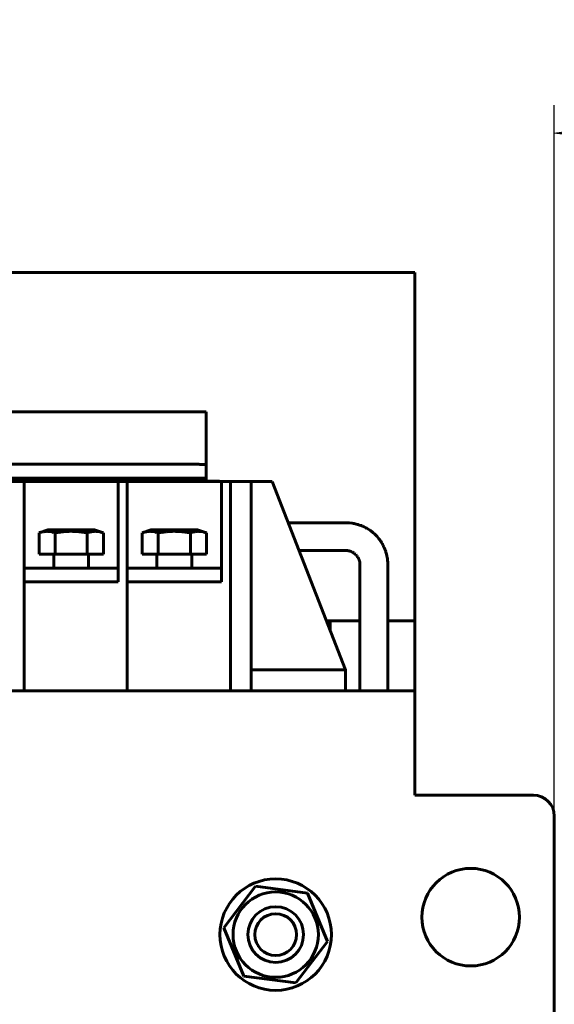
# Model space of a CAD drawing. Header units: millimetres. Extents: x 0 to 420, y 0 to 594.
# Tile 7 of 8: x 243 to 281, y 230 to 301. Entities that reach past the tile are written whole.
import ezdxf

# ---------------------------------------------------------------- set-up
doc = ezdxf.new("R2010")
doc.units = ezdxf.units.MM
doc.linetypes.add('K5LT_BASIC', pattern=[0])
doc.linetypes.add('K5LT_THIN', pattern=[0])
doc.layers.add('Системный слой', color=7, linetype='Continuous')
doc.styles.add('KDIMTEXTSTYLE', font='GOST_AU.SHX', dxfattribs={"width": 0.96, "oblique": 15, "height": 5})
doc.dimstyles.new('KDIMSTYLE (0.50)', dxfattribs={"dimtxt": 5, "dimasz": 1, "dimexe": 2, "dimexo": 0, "dimgap": 1, "dimtad": 1, "dimlfac": 2, "dimtxsty": 'KDIMTEXTSTYLE', "dimsah": 1, "dimcen": 0, "dimdle": 1, "dimadec": 0, "dimazin": 0, "dimtfac": 0.667, "dimtmove": 0, "dimatfit": 3, "dimfxl": 1, "dimtvp": 1, "dimtolj": 1, "dimtzin": 0, "dimarcsym": 0})

# ---------------------------------------------------------------- blocks, each defined once
blk = doc.blocks.new('U5')
at = {"layer": 'Системный слой', "color": 150, "linetype": 'K5LT_BASIC', "lineweight": 60, "true_color": 0x0080ff}
for p, q in [((213.521, 267.826), (220.146, 267.826)), ((220.796, 267.826), (227.546, 267.826)), ((228.196, 267.826), (234.946, 267.826)), ((235.596, 267.826), (242.346, 267.826)), ((242.996, 267.826), (249.746, 267.826)), ((250.396, 267.826), (257.021, 267.826))]:
    blk.add_line(p, q, dxfattribs=at)
blk = doc.blocks.new('U9')
at = {"layer": 'Системный слой', "color": 150, "linetype": 'K5LT_BASIC', "lineweight": 60, "true_color": 0x0080ff}
for p, q in [((267.093, 257.826), (264.957, 257.826)), ((271.046, 257.826), (269.093, 257.826))]:
    blk.add_line(p, q, dxfattribs=at)
blk = doc.blocks.new('U13')
at = {"layer": 'Системный слой', "color": 150, "linetype": 'K5LT_BASIC', "lineweight": 60, "true_color": 0x0080ff}
for p, q in [((206.571, 268.083), (206.571, 268.083)), ((206.571, 268.083), (206.571, 268.083)), ((206.571, 268.083), (206.571, 268.083)), ((206.571, 268.083), (206.571, 268.083)), ((206.571, 268.083), (206.571, 268.083)), ((206.571, 268.083), (206.571, 268.083)), ((206.571, 268.083), (206.571, 268.083)), ((206.571, 268.083), (206.571, 268.083)), ((206.571, 268.083), (206.571, 268.083)), ((206.571, 268.083), (206.571, 268.083)), ((206.571, 268.083), (206.571, 268.083)), ((206.571, 268.083), (206.572, 268.083)), ((206.572, 268.083), (206.572, 268.083)), ((206.572, 268.083), (206.573, 268.083)), ((206.573, 268.083), (206.575, 268.083)), ((206.575, 268.083), (206.575, 268.083)), ((206.575, 268.083), (206.575, 268.083)), ((206.575, 268.083), (206.576, 268.083)), ((206.576, 268.083), (206.579, 268.083)), ((206.579, 268.083), (206.585, 268.083)), ((206.585, 268.083), (206.589, 268.083)), ((206.589, 268.083), (206.589, 268.083)), ((206.589, 268.083), (206.591, 268.083)), ((206.591, 268.083), (206.593, 268.083)), ((206.593, 268.083), (206.599, 268.083)), ((206.599, 268.083), (206.614, 268.083)), ((206.614, 268.083), (206.642, 268.083)), ((206.642, 268.083), (206.643, 268.083)), ((206.643, 268.083), (206.644, 268.083)), ((206.644, 268.083), (206.646, 268.083)), ((206.646, 268.083), (206.647, 268.083)), ((206.647, 268.083), (206.649, 268.083)), ((206.649, 268.083), (206.651, 268.083)), ((206.651, 268.083), (206.656, 268.083)), ((206.656, 268.083), (206.663, 268.083)), ((206.663, 268.083), (206.664, 268.083)), ((206.664, 268.083), (206.667, 268.083)), ((206.667, 268.083), (206.673, 268.083)), ((206.673, 268.083), (206.684, 268.083)), ((206.684, 268.083), (206.691, 268.083)), ((206.691, 268.083), (206.702, 268.083)), ((206.702, 268.083), (206.72, 268.083)), ((206.72, 268.083), (206.731, 268.083)), ((206.731, 268.083), (206.733, 268.083)), ((206.733, 268.083), (206.737, 268.083)), ((206.737, 268.083), (206.745, 268.083)), ((206.745, 268.083), (206.762, 268.083)), ((206.762, 268.083), (206.797, 268.083)), ((206.797, 268.083), (206.854, 268.083)), ((206.854, 268.083), (206.857, 268.083)), ((206.857, 268.083), (206.863, 268.083)), ((206.863, 268.083), (206.875, 268.083)), ((206.875, 268.083), (206.899, 268.083)), ((206.899, 268.083), (206.95, 268.083)), ((206.95, 268.083), (207.008, 268.083)), ((207.008, 268.083), (207.011, 268.083)), ((207.011, 268.083), (207.018, 268.083)), ((207.018, 268.083), (207.032, 268.083)), ((207.032, 268.083), (207.061, 268.083)), ((207.061, 268.083), (207.121, 268.083)), ((207.121, 268.083), (207.187, 268.083)), ((207.187, 268.083), (207.191, 268.083)), ((207.191, 268.083), (207.199, 268.083)), ((207.199, 268.083), (207.215, 268.083)), ((207.215, 268.083), (207.248, 268.083)), ((207.248, 268.083), (207.315, 268.083)), ((207.315, 268.083), (207.387, 268.083)), ((207.387, 268.083), (207.391, 268.083)), ((207.391, 268.083), (207.4, 268.083)), ((207.4, 268.083), (207.418, 268.083)), ((207.418, 268.083), (207.455, 268.083)), ((207.455, 268.083), (207.53, 268.083)), ((207.53, 268.083), (207.613, 268.083)), ((207.613, 268.083), (207.618, 268.083)), ((207.618, 268.083), (207.628, 268.083)), ((207.628, 268.083), (207.648, 268.083)), ((207.648, 268.083), (207.689, 268.083)), ((207.689, 268.083), (207.771, 268.083)), ((207.771, 268.083), (207.858, 268.083)), ((207.858, 268.083), (207.863, 268.083)), ((207.863, 268.083), (207.872, 268.083)), ((207.872, 268.083), (207.89, 268.083)), ((207.89, 268.083), (207.92, 268.083)), ((207.92, 268.083), (207.957, 268.083)), ((207.957, 268.083), (207.99, 268.083)), ((207.99, 268.083), (207.995, 268.083)), ((207.995, 268.083), (208, 268.083)), ((208, 268.083), (208.005, 268.083)), ((208.005, 268.083), (208.015, 268.083)), ((208.015, 268.083), (208.02, 268.083)), ((208.02, 268.083), (208.025, 268.083)), ((208.025, 268.083), (208.03, 268.083)), ((208.03, 268.083), (208.035, 268.083)), ((208.035, 268.083), (208.042, 268.083)), ((208.042, 268.083), (208.048, 268.083)), ((208.048, 268.083), (208.053, 268.083)), ((208.053, 268.083), (208.059, 268.083)), ((208.059, 268.083), (208.072, 268.083)), ((208.072, 268.083), (208.089, 268.083)), ((208.089, 268.083), (208.097, 268.083)), ((208.097, 268.083), (208.107, 268.083)), ((208.107, 268.083), (208.127, 268.083)), ((208.127, 268.083), (208.172, 268.083)), ((208.172, 268.083), (208.261, 268.083)), ((208.261, 268.083), (208.441, 268.083)), ((208.441, 268.083), (208.803, 268.083)), ((208.803, 268.083), (209.526, 268.083)), ((209.526, 268.083), (210.974, 268.083)), ((210.974, 268.083), (213.869, 268.083)), ((213.869, 268.083), (219.658, 268.083)), ((219.658, 268.083), (231.238, 268.083)), ((231.238, 268.083), (248.309, 268.083)), ((248.309, 268.083), (255.749, 268.072)), ((255.749, 268.072), (255.754, 268.072)), ((255.754, 268.072), (255.764, 268.072)), ((255.764, 268.072), (255.785, 268.071)), ((255.785, 268.071), (255.826, 268.069)), ((255.826, 268.069), (255.906, 268.066)), ((255.906, 268.066), (255.974, 268.062)), ((255.974, 268.062), (255.99, 268.061)), ((255.99, 268.061), (256.018, 268.059)), ((256.018, 268.059), (256.046, 268.058))]:
    blk.add_line(p, q, dxfattribs=at)
blk = doc.blocks.new('U14')
at = {"layer": 'Системный слой', "color": 150, "linetype": 'K5LT_BASIC', "lineweight": 60, "true_color": 0x0080ff}
for p, q in [((206.585, 269.069), (206.585, 269.069)), ((206.585, 269.069), (206.585, 269.069)), ((206.585, 269.069), (206.585, 269.069)), ((206.585, 269.069), (206.585, 269.069)), ((206.585, 269.069), (206.585, 269.069)), ((206.585, 269.069), (206.585, 269.069)), ((206.585, 269.069), (206.585, 269.069)), ((206.585, 269.069), (206.585, 269.069)), ((206.585, 269.069), (206.585, 269.069)), ((206.585, 269.069), (206.586, 269.069)), ((206.586, 269.069), (206.586, 269.069)), ((206.586, 269.069), (206.586, 269.069)), ((206.586, 269.069), (206.587, 269.069)), ((206.587, 269.069), (206.588, 269.069)), ((206.588, 269.069), (206.589, 269.069)), ((206.589, 269.069), (206.589, 269.069)), ((206.589, 269.069), (206.59, 269.069)), ((206.59, 269.069), (206.591, 269.069)), ((206.591, 269.069), (206.594, 269.069)), ((206.594, 269.069), (206.6, 269.069)), ((206.6, 269.069), (206.603, 269.069)), ((206.603, 269.069), (206.604, 269.069)), ((206.604, 269.069), (206.605, 269.069)), ((206.605, 269.069), (206.608, 269.069)), ((206.608, 269.069), (206.614, 269.069)), ((206.614, 269.069), (206.628, 269.069)), ((206.628, 269.069), (206.656, 269.069)), ((206.656, 269.069), (206.657, 269.069)), ((206.657, 269.069), (206.659, 269.069)), ((206.659, 269.069), (206.66, 269.069)), ((206.66, 269.069), (206.661, 269.069)), ((206.661, 269.069), (206.663, 269.069)), ((206.663, 269.069), (206.665, 269.069)), ((206.665, 269.069), (206.668, 269.069)), ((206.668, 269.069), (206.672, 269.069)), ((206.672, 269.069), (206.674, 269.069)), ((206.674, 269.069), (206.677, 269.069)), ((206.677, 269.069), (206.682, 269.069)), ((206.682, 269.069), (206.685, 269.069)), ((206.685, 269.069), (206.688, 269.069)), ((206.688, 269.069), (206.693, 269.069)), ((206.693, 269.069), (206.697, 269.069)), ((206.697, 269.069), (206.703, 269.069)), ((206.703, 269.069), (206.713, 269.069)), ((206.713, 269.069), (206.727, 269.069)), ((206.727, 269.069), (206.745, 269.069)), ((206.745, 269.069), (206.747, 269.069)), ((206.747, 269.069), (206.751, 269.069)), ((206.751, 269.069), (206.76, 269.069)), ((206.76, 269.069), (206.777, 269.069)), ((206.777, 269.069), (206.813, 269.069)), ((206.813, 269.069), (206.867, 269.069)), ((206.867, 269.069), (206.87, 269.069)), ((206.87, 269.069), (206.876, 269.069)), ((206.876, 269.069), (206.888, 269.069)), ((206.888, 269.069), (206.912, 269.069)), ((206.912, 269.069), (206.962, 269.069)), ((206.962, 269.069), (207.019, 269.069)), ((207.019, 269.069), (207.023, 269.069)), ((207.023, 269.069), (207.03, 269.069)), ((207.03, 269.069), (207.044, 269.069)), ((207.044, 269.069), (207.073, 269.069)), ((207.073, 269.069), (207.133, 269.069)), ((207.133, 269.069), (207.198, 269.069)), ((207.198, 269.069), (207.202, 269.069)), ((207.202, 269.069), (207.21, 269.069)), ((207.21, 269.069), (207.227, 269.069)), ((207.227, 269.069), (207.259, 269.069)), ((207.259, 269.069), (207.327, 269.069)), ((207.327, 269.069), (207.398, 269.069)), ((207.398, 269.069), (207.402, 269.069)), ((207.402, 269.069), (207.411, 269.069)), ((207.411, 269.069), (207.429, 269.069)), ((207.429, 269.069), (207.466, 269.069)), ((207.466, 269.069), (207.54, 269.069)), ((207.54, 269.069), (207.622, 269.069)), ((207.622, 269.069), (207.627, 269.069)), ((207.627, 269.069), (207.637, 269.069)), ((207.637, 269.069), (207.657, 269.069)), ((207.657, 269.069), (207.698, 269.069)), ((207.698, 269.069), (207.779, 269.069)), ((207.779, 269.069), (207.866, 269.069)), ((207.866, 269.069), (207.87, 269.069)), ((207.87, 269.069), (207.879, 269.069)), ((207.879, 269.069), (207.897, 269.069)), ((207.897, 269.069), (207.924, 269.069)), ((207.924, 269.069), (207.938, 269.069)), ((207.938, 269.069), (207.955, 269.069)), ((207.955, 269.069), (207.976, 269.069)), ((207.976, 269.069), (207.99, 269.069)), ((207.99, 269.069), (207.995, 269.069)), ((207.995, 269.069), (208, 269.069)), ((208, 269.069), (208.005, 269.069)), ((208.005, 269.069), (208.015, 269.069)), ((208.015, 269.069), (208.02, 269.069)), ((208.02, 269.069), (208.025, 269.069)), ((208.025, 269.069), (208.03, 269.069)), ((208.03, 269.069), (208.035, 269.069)), ((208.035, 269.069), (208.041, 269.069)), ((208.041, 269.069), (208.048, 269.069)), ((208.048, 269.069), (208.053, 269.069)), ((208.053, 269.069), (208.059, 269.069)), ((208.059, 269.069), (208.072, 269.069)), ((208.072, 269.069), (208.093, 269.069)), ((208.093, 269.069), (208.103, 269.069)), ((208.103, 269.069), (208.108, 269.069)), ((208.108, 269.069), (208.114, 269.069)), ((208.114, 269.069), (208.12, 269.069)), ((208.12, 269.069), (208.125, 269.069)), ((208.125, 269.069), (208.13, 269.069)), ((208.13, 269.069), (208.14, 269.069)), ((208.14, 269.069), (208.159, 269.069)), ((208.159, 269.069), (208.197, 269.069)), ((208.197, 269.069), (208.274, 269.069)), ((208.274, 269.069), (208.409, 269.069)), ((208.409, 269.069), (208.636, 269.069)), ((208.636, 269.069), (209.09, 269.069)), ((209.09, 269.069), (209.997, 269.069)), ((209.997, 269.069), (211.812, 269.069)), ((211.812, 269.069), (215.442, 269.069)), ((215.442, 269.069), (222.702, 269.069)), ((222.702, 269.069), (237.222, 269.069)), ((237.222, 269.069), (254.29, 269.069)), ((254.29, 269.069), (255.214, 269.069)), ((255.214, 269.069), (255.251, 269.069)), ((255.251, 269.069), (255.289, 269.069)), ((255.289, 269.069), (255.294, 269.069)), ((255.294, 269.069), (255.374, 269.068)), ((255.374, 269.068), (255.449, 269.067)), ((255.449, 269.067), (255.454, 269.067)), ((255.454, 269.067), (255.464, 269.066)), ((255.464, 269.066), (255.484, 269.066)), ((255.484, 269.066), (255.524, 269.065)), ((255.524, 269.065), (255.604, 269.063)), ((255.604, 269.063), (255.736, 269.059)), ((255.736, 269.059), (255.742, 269.059)), ((255.742, 269.059), (255.753, 269.058)), ((255.753, 269.058), (255.776, 269.058)), ((255.776, 269.058), (255.821, 269.056)), ((255.821, 269.056), (255.91, 269.052)), ((255.91, 269.052), (255.979, 269.049)), ((255.979, 269.049), (255.984, 269.048)), ((255.984, 269.048), (255.992, 269.048)), ((255.992, 269.048), (256.008, 269.047)), ((256.008, 269.047), (256.041, 269.045)), ((256.041, 269.045), (256.046, 269.045))]:
    blk.add_line(p, q, dxfattribs=at)
blk = doc.blocks.new('U18')
at = {"layer": 'Системный слой', "color": 150, "linetype": 'K5LT_BASIC', "lineweight": 60, "true_color": 0x0080ff}
for p, q in [((263.513, 262.876), (262.721, 262.876)), ((264.164, 262.876), (263.513, 262.876)), ((264.489, 262.876), (264.164, 262.876)), ((264.649, 262.876), (264.489, 262.876)), ((264.729, 262.876), (264.649, 262.876)), ((264.768, 262.876), (264.729, 262.876)), ((264.791, 262.876), (264.768, 262.876)), ((264.8, 262.876), (264.791, 262.876)), ((264.807, 262.876), (264.8, 262.876)), ((264.811, 262.876), (264.807, 262.876)), ((264.812, 262.876), (264.811, 262.876)), ((264.857, 262.876), (264.812, 262.876)), ((264.908, 262.876), (264.857, 262.876)), ((264.934, 262.876), (264.908, 262.876)), ((264.945, 262.876), (264.934, 262.876)), ((264.956, 262.876), (264.945, 262.876)), ((264.961, 262.876), (264.956, 262.876)), ((264.97, 262.876), (264.961, 262.876)), ((265.194, 262.876), (264.97, 262.876)), ((265.319, 262.876), (265.194, 262.876)), ((265.382, 262.876), (265.319, 262.876)), ((265.414, 262.876), (265.382, 262.876)), ((265.43, 262.876), (265.414, 262.876)), ((265.438, 262.876), (265.43, 262.876)), ((265.446, 262.876), (265.438, 262.876)), ((265.492, 262.876), (265.446, 262.876)), ((265.523, 262.876), (265.492, 262.876)), ((265.544, 262.876), (265.523, 262.876)), ((265.567, 262.876), (265.544, 262.876)), ((265.597, 262.876), (265.567, 262.876)), ((265.621, 262.876), (265.597, 262.876)), ((265.669, 262.876), (265.621, 262.876)), ((265.71, 262.876), (265.669, 262.876)), ((265.729, 262.876), (265.71, 262.876)), ((265.739, 262.876), (265.729, 262.876)), ((265.744, 262.876), (265.739, 262.876)), ((265.756, 262.876), (265.744, 262.876)), ((265.789, 262.876), (265.756, 262.876)), ((265.811, 262.876), (265.789, 262.876)), ((265.825, 262.876), (265.811, 262.876)), ((265.834, 262.876), (265.825, 262.876)), ((265.854, 262.876), (265.834, 262.876)), ((265.863, 262.876), (265.854, 262.876)), ((265.88, 262.876), (265.863, 262.876)), ((265.902, 262.876), (265.88, 262.876)), ((265.914, 262.876), (265.902, 262.876)), ((265.92, 262.876), (265.914, 262.876)), ((265.922, 262.876), (265.92, 262.876)), ((265.969, 262.876), (265.922, 262.876)), ((265.995, 262.876), (265.969, 262.876)), ((266.009, 262.876), (265.995, 262.876)), ((266.016, 262.876), (266.009, 262.876)), ((266.02, 262.876), (266.016, 262.876)), ((266.022, 262.876), (266.02, 262.876)), ((266.04, 262.876), (266.022, 262.876)), ((266.063, 262.876), (266.04, 262.876)), ((266.074, 262.876), (266.063, 262.876)), ((266.08, 262.876), (266.074, 262.876)), ((266.083, 262.876), (266.08, 262.876)), ((266.084, 262.876), (266.083, 262.876)), ((266.093, 262.876), (266.084, 262.876)), ((266.104, 262.876), (266.093, 262.876)), ((266.117, 262.876), (266.104, 262.876)), ((266.129, 262.876), (266.117, 262.876)), ((266.134, 262.876), (266.129, 262.876)), ((266.137, 262.876), (266.134, 262.876)), ((266.139, 262.876), (266.137, 262.876)), ((266.146, 262.876), (266.139, 262.876)), ((266.168, 262.875), (266.146, 262.876)), ((266.179, 262.874), (266.168, 262.875)), ((266.184, 262.874), (266.179, 262.874)), ((266.187, 262.874), (266.184, 262.874)), ((266.189, 262.874), (266.187, 262.874)), ((266.195, 262.873), (266.189, 262.874)), ((266.217, 262.872), (266.195, 262.873)), ((266.227, 262.871), (266.217, 262.872)), ((266.233, 262.87), (266.227, 262.871)), ((266.235, 262.87), (266.233, 262.87)), ((266.237, 262.87), (266.235, 262.87)), ((266.245, 262.869), (266.237, 262.87)), ((266.268, 262.866), (266.245, 262.869)), ((266.28, 262.864), (266.268, 262.866)), ((266.286, 262.863), (266.28, 262.864)), ((266.288, 262.862), (266.286, 262.863)), ((266.29, 262.862), (266.288, 262.862)), ((266.322, 262.855), (266.29, 262.862)), ((266.344, 262.849), (266.322, 262.855)), ((266.355, 262.846), (266.344, 262.849)), ((266.36, 262.844), (266.355, 262.846)), ((266.363, 262.843), (266.36, 262.844)), ((266.364, 262.843), (266.363, 262.843)), ((266.382, 262.837), (266.364, 262.843)), ((266.4, 262.831), (266.382, 262.837)), ((266.409, 262.827), (266.4, 262.831)), ((266.414, 262.825), (266.409, 262.827)), ((266.417, 262.824), (266.414, 262.825)), ((266.418, 262.824), (266.417, 262.824)), ((266.419, 262.823), (266.418, 262.824)), ((266.433, 262.818), (266.419, 262.823)), ((266.44, 262.815), (266.433, 262.818)), ((266.444, 262.814), (266.44, 262.815)), ((266.446, 262.813), (266.444, 262.814)), ((266.447, 262.812), (266.446, 262.813)), ((266.449, 262.811), (266.447, 262.812)), ((266.456, 262.809), (266.449, 262.811)), ((266.459, 262.807), (266.456, 262.809)), ((266.461, 262.807), (266.459, 262.807)), ((266.462, 262.806), (266.461, 262.807)), ((266.466, 262.805), (266.462, 262.806)), ((266.468, 262.804), (266.466, 262.805)), ((266.469, 262.803), (266.468, 262.804)), ((266.47, 262.803), (266.469, 262.803)), ((266.472, 262.802), (266.47, 262.803)), ((266.474, 262.801), (266.472, 262.802)), ((266.475, 262.801), (266.474, 262.801)), ((266.476, 262.8), (266.475, 262.801)), ((266.48, 262.799), (266.476, 262.8)), ((266.482, 262.798), (266.48, 262.799)), ((266.483, 262.797), (266.482, 262.798)), ((266.489, 262.795), (266.483, 262.797)), ((266.5, 262.79), (266.489, 262.795)), ((266.505, 262.788), (266.5, 262.79)), ((266.508, 262.786), (266.505, 262.788)), ((266.509, 262.786), (266.508, 262.786)), ((266.528, 262.777), (266.509, 262.786)), ((266.564, 262.759), (266.528, 262.777)), ((266.581, 262.749), (266.564, 262.759)), ((266.59, 262.744), (266.581, 262.749)), ((266.594, 262.742), (266.59, 262.744)), ((266.596, 262.741), (266.594, 262.742)), ((266.637, 262.716), (266.596, 262.741)), ((266.673, 262.691), (266.637, 262.716)), ((266.69, 262.679), (266.673, 262.691)), ((266.699, 262.672), (266.69, 262.679)), ((266.703, 262.669), (266.699, 262.672)), ((266.705, 262.667), (266.703, 262.669)), ((266.739, 262.64), (266.705, 262.667)), ((266.771, 262.612), (266.739, 262.64)), ((266.786, 262.598), (266.771, 262.612)), ((266.794, 262.59), (266.786, 262.598)), ((266.798, 262.586), (266.794, 262.59)), ((266.8, 262.584), (266.798, 262.586)), ((266.83, 262.552), (266.8, 262.584)), ((266.86, 262.519), (266.83, 262.552)), ((266.874, 262.502), (266.86, 262.519)), ((266.881, 262.493), (266.874, 262.502)), ((266.884, 262.489), (266.881, 262.493)), ((266.886, 262.487), (266.884, 262.489)), ((266.924, 262.434), (266.886, 262.487)), ((266.942, 262.405), (266.924, 262.434)), ((266.951, 262.39), (266.942, 262.405)), ((266.956, 262.383), (266.951, 262.39)), ((266.958, 262.379), (266.956, 262.383)), ((266.959, 262.377), (266.958, 262.379)), ((266.973, 262.351), (266.959, 262.377)), ((266.983, 262.333), (266.973, 262.351)), ((266.988, 262.324), (266.983, 262.333)), ((266.99, 262.319), (266.988, 262.324)), ((266.991, 262.317), (266.99, 262.319)), ((266.992, 262.316), (266.991, 262.317)), ((266.993, 262.313), (266.992, 262.316)), ((267, 262.299), (266.993, 262.313)), ((267.003, 262.291), (267, 262.299)), ((267.005, 262.288), (267.003, 262.291)), ((267.006, 262.286), (267.005, 262.288)), ((267.006, 262.284), (267.006, 262.286)), ((267.008, 262.281), (267.006, 262.284)), ((267.011, 262.275), (267.008, 262.281)), ((267.012, 262.271), (267.011, 262.275)), ((267.013, 262.27), (267.012, 262.271)), ((267.013, 262.269), (267.013, 262.27)), ((267.014, 262.267), (267.013, 262.269)), ((267.016, 262.263), (267.014, 262.267)), ((267.016, 262.262), (267.016, 262.263)), ((267.017, 262.261), (267.016, 262.262)), ((267.018, 262.259), (267.017, 262.261)), ((267.019, 262.256), (267.018, 262.259)), ((267.02, 262.252), (267.019, 262.256)), ((267.021, 262.251), (267.02, 262.252)), ((267.021, 262.25), (267.021, 262.251)), ((267.023, 262.246), (267.021, 262.25)), ((267.024, 262.242), (267.023, 262.246)), ((267.025, 262.24), (267.024, 262.242)), ((267.026, 262.239), (267.025, 262.24)), ((267.03, 262.228), (267.026, 262.239)), ((267.036, 262.213), (267.03, 262.228)), ((267.039, 262.206), (267.036, 262.213)), ((267.04, 262.202), (267.039, 262.206)), ((267.041, 262.201), (267.04, 262.202)), ((267.041, 262.199), (267.041, 262.201)), ((267.045, 262.191), (267.041, 262.199)), ((267.048, 262.183), (267.045, 262.191)), ((267.049, 262.179), (267.048, 262.183)), ((267.05, 262.177), (267.049, 262.179)), ((267.05, 262.176), (267.05, 262.177)), ((267.058, 262.154), (267.05, 262.176)), ((267.064, 262.136), (267.058, 262.154)), ((267.066, 262.127), (267.064, 262.136)), ((267.068, 262.122), (267.066, 262.127)), ((267.068, 262.12), (267.068, 262.122)), ((267.069, 262.119), (267.068, 262.12)), ((267.073, 262.103), (267.069, 262.119)), ((267.076, 262.087), (267.073, 262.103)), ((267.078, 262.078), (267.076, 262.087)), ((267.079, 262.074), (267.078, 262.078)), ((267.079, 262.072), (267.079, 262.074)), ((267.079, 262.071), (267.079, 262.072)), ((267.081, 262.06), (267.079, 262.071)), ((267.084, 262.043), (267.081, 262.06)), ((267.085, 262.035), (267.084, 262.043)), ((267.086, 262.03), (267.085, 262.035)), ((267.086, 262.028), (267.086, 262.03)), ((267.086, 262.027), (267.086, 262.028)), ((267.087, 262.018), (267.086, 262.027)), ((267.089, 261.999), (267.087, 262.018)), ((267.09, 261.99), (267.089, 261.999)), ((267.09, 261.985), (267.09, 261.99)), ((267.09, 261.982), (267.09, 261.985)), ((267.09, 261.981), (267.09, 261.982)), ((267.091, 261.972), (267.09, 261.981)), ((267.092, 261.951), (267.091, 261.972)), ((267.092, 261.941), (267.092, 261.951)), ((267.093, 261.935), (267.092, 261.941)), ((267.093, 261.932), (267.093, 261.935)), ((267.093, 261.931), (267.093, 261.932)), ((267.093, 261.925), (267.093, 261.931)), ((267.093, 261.9), (267.093, 261.925)), ((267.093, 261.886), (267.093, 261.9)), ((267.093, 261.88), (267.093, 261.886)), ((267.093, 261.876), (267.093, 261.88)), ((267.093, 261.874), (267.093, 261.876)), ((267.093, 261.825), (267.093, 261.874)), ((267.093, 261.798), (267.093, 261.825)), ((267.093, 261.784), (267.093, 261.798)), ((267.093, 261.777), (267.093, 261.784)), ((267.093, 261.773), (267.093, 261.777)), ((267.093, 261.737), (267.093, 261.773)), ((267.093, 261.654), (267.093, 261.737)), ((267.093, 261.596), (267.093, 261.654)), ((267.093, 261.557), (267.093, 261.596)), ((267.093, 261.536), (267.093, 261.557)), ((267.093, 261.526), (267.093, 261.536)), ((267.093, 261.521), (267.093, 261.526)), ((267.093, 261.483), (267.093, 261.521)), ((267.093, 261.447), (267.093, 261.483)), ((267.093, 261.418), (267.093, 261.447)), ((267.093, 261.365), (267.093, 261.418)), ((267.093, 261.338), (267.093, 261.365)), ((267.093, 261.325), (267.093, 261.338)), ((267.093, 261.318), (267.093, 261.325)), ((267.093, 261.315), (267.093, 261.318)), ((267.093, 261.275), (267.093, 261.315)), ((267.093, 261.244), (267.093, 261.275)), ((267.093, 261.228), (267.093, 261.244)), ((267.093, 261.22), (267.093, 261.228)), ((267.093, 261.217), (267.093, 261.22)), ((267.093, 261.214), (267.093, 261.217)), ((267.093, 261.189), (267.093, 261.214)), ((267.093, 261.177), (267.093, 261.189)), ((267.093, 261.171), (267.093, 261.177)), ((267.093, 261.168), (267.093, 261.171)), ((267.093, 261.166), (267.093, 261.168)), ((267.093, 261.163), (267.093, 261.166)), ((267.093, 261.152), (267.093, 261.163)), ((267.093, 261.147), (267.093, 261.152)), ((267.093, 261.144), (267.093, 261.147)), ((267.093, 261.142), (267.093, 261.144)), ((267.093, 261.139), (267.093, 261.142)), ((267.093, 261.13), (267.093, 261.139)), ((267.093, 261.124), (267.093, 261.13)), ((267.093, 261.121), (267.093, 261.124)), ((267.093, 261.119), (267.093, 261.121)), ((267.093, 261.113), (267.093, 261.119)), ((267.093, 261.069), (267.093, 261.113)), ((267.093, 261.047), (267.093, 261.069)), ((267.093, 261.036), (267.093, 261.047)), ((267.093, 261.031), (267.093, 261.036)), ((267.093, 261.028), (267.093, 261.031)), ((267.093, 261.022), (267.093, 261.028)), ((267.093, 260.949), (267.093, 261.022)), ((267.093, 260.913), (267.093, 260.949)), ((267.093, 260.895), (267.093, 260.913)), ((267.093, 260.886), (267.093, 260.895)), ((267.093, 260.882), (267.093, 260.886)), ((267.093, 260.751), (267.093, 260.882)), ((267.093, 260.683), (267.093, 260.751)), ((267.093, 260.649), (267.093, 260.683)), ((267.093, 260.632), (267.093, 260.649)), ((267.093, 260.624), (267.093, 260.632)), ((267.093, 260.62), (267.093, 260.624)), ((267.093, 260.558), (267.093, 260.62)), ((267.093, 260.523), (267.093, 260.558)), ((267.093, 260.505), (267.093, 260.523)), ((267.093, 260.496), (267.093, 260.505)), ((267.093, 260.491), (267.093, 260.496)), ((267.093, 260.489), (267.093, 260.491)), ((267.093, 260.478), (267.093, 260.489)), ((267.093, 260.45), (267.093, 260.478)), ((267.093, 260.437), (267.093, 260.45)), ((267.093, 260.43), (267.093, 260.437)), ((267.093, 260.427), (267.093, 260.43)), ((267.093, 260.425), (267.093, 260.427)), ((267.093, 260.413), (267.093, 260.425)), ((267.093, 260.386), (267.093, 260.413)), ((267.093, 260.372), (267.093, 260.386)), ((267.093, 260.365), (267.093, 260.372)), ((267.093, 260.362), (267.093, 260.365)), ((267.093, 260.297), (267.093, 260.362)), ((267.093, 260.205), (267.093, 260.297)), ((267.093, 260.16), (267.093, 260.205)), ((267.093, 260.138), (267.093, 260.16)), ((267.093, 260.126), (267.093, 260.138)), ((267.093, 260.121), (267.093, 260.126)), ((267.093, 260.112), (267.093, 260.121)), ((267.093, 259.97), (267.093, 260.112)), ((267.093, 259.901), (267.093, 259.97)), ((267.093, 259.866), (267.093, 259.901)), ((267.093, 259.849), (267.093, 259.866)), ((267.093, 259.841), (267.093, 259.849)), ((267.093, 259.574), (267.093, 259.841)), ((267.093, 259.447), (267.093, 259.574)), ((267.093, 259.385), (267.093, 259.447)), ((267.093, 259.354), (267.093, 259.385)), ((267.093, 259.339), (267.093, 259.354)), ((267.093, 259.331), (267.093, 259.339)), ((267.093, 258.601), (267.093, 259.331)), ((267.093, 257.455), (267.093, 258.601)), ((267.093, 256.862), (267.093, 257.455)), ((267.093, 256.536), (267.093, 256.862)), ((267.093, 256.363), (267.093, 256.536)), ((267.093, 256.274), (267.093, 256.363)), ((267.093, 256.229), (267.093, 256.274)), ((267.093, 256.206), (267.093, 256.229)), ((267.093, 256.194), (267.093, 256.206)), ((267.093, 256.188), (267.093, 256.194)), ((267.093, 252.826), (267.093, 256.188))]:
    blk.add_line(p, q, dxfattribs=at)
blk = doc.blocks.new('U19')
at = {"layer": 'Системный слой', "color": 150, "linetype": 'K5LT_BASIC', "lineweight": 60, "true_color": 0x0080ff}
for p, q in [((262.747, 264.876), (261.944, 264.876)), ((263.714, 264.876), (262.747, 264.876)), ((264.198, 264.876), (263.714, 264.876)), ((264.441, 264.876), (264.198, 264.876)), ((264.562, 264.876), (264.441, 264.876)), ((264.623, 264.876), (264.562, 264.876)), ((264.664, 264.876), (264.623, 264.876)), ((264.692, 264.876), (264.664, 264.876)), ((264.706, 264.876), (264.692, 264.876)), ((264.713, 264.876), (264.706, 264.876)), ((264.716, 264.876), (264.713, 264.876)), ((264.718, 264.876), (264.716, 264.876)), ((264.72, 264.876), (264.718, 264.876)), ((264.743, 264.876), (264.72, 264.876)), ((264.755, 264.876), (264.743, 264.876)), ((264.76, 264.876), (264.755, 264.876)), ((264.763, 264.876), (264.76, 264.876)), ((264.765, 264.876), (264.763, 264.876)), ((264.769, 264.876), (264.765, 264.876)), ((264.779, 264.876), (264.769, 264.876)), ((264.784, 264.876), (264.779, 264.876)), ((264.787, 264.876), (264.784, 264.876)), ((264.789, 264.876), (264.787, 264.876)), ((264.798, 264.876), (264.789, 264.876)), ((264.803, 264.876), (264.798, 264.876)), ((264.807, 264.876), (264.803, 264.876)), ((264.811, 264.876), (264.807, 264.876)), ((264.813, 264.876), (264.811, 264.876)), ((265.424, 264.876), (264.813, 264.876)), ((265.756, 264.876), (265.424, 264.876)), ((265.924, 264.876), (265.756, 264.876)), ((266.141, 264.876), (265.924, 264.876)), ((266.25, 264.871), (266.141, 264.876)), ((266.304, 264.867), (266.25, 264.871)), ((266.331, 264.865), (266.304, 264.867)), ((266.345, 264.863), (266.331, 264.865)), ((266.352, 264.863), (266.345, 264.863)), ((266.531, 264.84), (266.352, 264.863)), ((266.638, 264.822), (266.531, 264.84)), ((266.692, 264.811), (266.638, 264.822)), ((266.719, 264.806), (266.692, 264.811)), ((266.733, 264.803), (266.719, 264.806)), ((266.74, 264.801), (266.733, 264.803)), ((266.751, 264.799), (266.74, 264.801)), ((266.829, 264.781), (266.751, 264.799)), ((266.915, 264.759), (266.829, 264.781)), ((266.961, 264.746), (266.915, 264.759)), ((266.983, 264.739), (266.961, 264.746)), ((266.995, 264.736), (266.983, 264.739)), ((267, 264.734), (266.995, 264.736)), ((267.072, 264.711), (267, 264.734)), ((267.18, 264.673), (267.072, 264.711)), ((267.232, 264.652), (267.18, 264.673)), ((267.257, 264.641), (267.232, 264.652)), ((267.27, 264.636), (267.257, 264.641)), ((267.277, 264.633), (267.27, 264.636)), ((267.403, 264.575), (267.277, 264.633)), ((267.516, 264.517), (267.403, 264.575)), ((267.572, 264.486), (267.516, 264.517)), ((267.6, 264.47), (267.572, 264.486)), ((267.614, 264.462), (267.6, 264.47)), ((267.621, 264.458), (267.614, 264.462)), ((267.742, 264.382), (267.621, 264.458)), ((267.847, 264.31), (267.742, 264.382)), ((267.899, 264.272), (267.847, 264.31)), ((267.924, 264.253), (267.899, 264.272)), ((267.937, 264.243), (267.924, 264.253)), ((267.943, 264.238), (267.937, 264.243)), ((268.048, 264.152), (267.943, 264.238)), ((268.143, 264.067), (268.048, 264.152)), ((268.19, 264.022), (268.143, 264.067)), ((268.213, 264), (268.19, 264.022)), ((268.224, 263.989), (268.213, 264)), ((268.229, 263.983), (268.224, 263.989)), ((268.326, 263.881), (268.229, 263.983)), ((268.41, 263.782), (268.326, 263.881)), ((268.451, 263.731), (268.41, 263.782)), ((268.471, 263.705), (268.451, 263.731)), ((268.481, 263.692), (268.471, 263.705)), ((268.486, 263.686), (268.481, 263.692)), ((268.586, 263.545), (268.486, 263.686)), ((268.648, 263.448), (268.586, 263.545)), ((268.678, 263.399), (268.648, 263.448)), ((268.692, 263.375), (268.678, 263.399)), ((268.699, 263.362), (268.692, 263.375)), ((268.703, 263.356), (268.699, 263.362)), ((268.748, 263.275), (268.703, 263.356)), ((268.795, 263.182), (268.748, 263.275)), ((268.817, 263.134), (268.795, 263.182)), ((268.828, 263.11), (268.817, 263.134)), ((268.833, 263.098), (268.828, 263.11)), ((268.836, 263.092), (268.833, 263.098)), ((268.886, 262.971), (268.836, 263.092)), ((268.925, 262.865), (268.886, 262.971)), ((268.943, 262.81), (268.925, 262.865)), ((268.952, 262.781), (268.943, 262.81)), ((268.956, 262.767), (268.952, 262.781)), ((268.958, 262.76), (268.956, 262.767)), ((268.998, 262.611), (268.958, 262.76)), ((269.022, 262.507), (268.998, 262.611)), ((269.033, 262.455), (269.022, 262.507)), ((269.038, 262.429), (269.033, 262.455)), ((269.04, 262.415), (269.038, 262.429)), ((269.041, 262.409), (269.04, 262.415)), ((269.061, 262.285), (269.041, 262.409)), ((269.072, 262.208), (269.061, 262.285)), ((269.076, 262.17), (269.072, 262.208)), ((269.078, 262.151), (269.076, 262.17)), ((269.079, 262.141), (269.078, 262.151)), ((269.08, 262.137), (269.079, 262.141)), ((269.086, 262.07), (269.08, 262.137)), ((269.09, 262.01), (269.086, 262.07)), ((269.091, 261.981), (269.09, 262.01)), ((269.092, 261.967), (269.091, 261.981)), ((269.092, 261.959), (269.092, 261.967)), ((269.092, 261.956), (269.092, 261.959)), ((269.093, 261.916), (269.092, 261.956)), ((269.094, 261.852), (269.093, 261.916)), ((269.093, 261.822), (269.094, 261.852)), ((269.093, 261.806), (269.093, 261.822)), ((269.093, 261.799), (269.093, 261.806)), ((269.093, 261.795), (269.093, 261.799)), ((269.093, 261.75), (269.093, 261.795)), ((269.093, 261.673), (269.093, 261.75)), ((269.093, 261.636), (269.093, 261.673)), ((269.093, 261.618), (269.093, 261.636)), ((269.093, 261.609), (269.093, 261.618)), ((269.093, 261.604), (269.093, 261.609)), ((269.093, 261.584), (269.093, 261.604)), ((269.093, 261.521), (269.093, 261.584)), ((269.093, 261.415), (269.093, 261.521)), ((269.093, 261.355), (269.093, 261.415)), ((269.093, 261.307), (269.093, 261.355)), ((269.093, 261.275), (269.093, 261.307)), ((269.093, 261.259), (269.093, 261.275)), ((269.093, 261.251), (269.093, 261.259)), ((269.093, 261.247), (269.093, 261.251)), ((269.093, 261.245), (269.093, 261.247)), ((269.093, 261.224), (269.093, 261.245)), ((269.093, 261.203), (269.093, 261.224)), ((269.093, 261.192), (269.093, 261.203)), ((269.093, 261.187), (269.093, 261.192)), ((269.093, 261.184), (269.093, 261.187)), ((269.093, 261.183), (269.093, 261.184)), ((269.093, 261.168), (269.093, 261.183)), ((269.093, 261.159), (269.093, 261.168)), ((269.093, 261.155), (269.093, 261.159)), ((269.093, 261.152), (269.093, 261.155)), ((269.093, 261.151), (269.093, 261.152)), ((269.093, 261.149), (269.093, 261.151)), ((269.093, 261.141), (269.093, 261.149)), ((269.093, 261.138), (269.093, 261.141)), ((269.093, 261.136), (269.093, 261.138)), ((269.093, 261.134), (269.093, 261.136)), ((269.093, 261.125), (269.093, 261.134)), ((269.093, 261.119), (269.093, 261.125)), ((269.093, 258.834), (269.093, 261.119)), ((269.093, 252.826), (269.093, 258.834))]:
    blk.add_line(p, q, dxfattribs=at)
blk = doc.blocks.new('U43')
at = {"layer": 'Системный слой', "color": 150, "linetype": 'K5LT_BASIC', "lineweight": 60, "true_color": 0x0080ff}
for p, q in [((264.957, 257.826), (267.093, 257.826)), ((269.093, 257.826), (271.046, 257.826))]:
    blk.add_line(p, q, dxfattribs=at)
blk = doc.blocks.new('KDIMARROW_01')
at = {"layer": 'Системный слой'}
blk.add_hatch(color=0, dxfattribs=at).paths.add_polyline_path([(0, 0), (-5, 0.658), (-4.5, 0), (-5, -0.658)])
at = {"layer": 'Системный слой', "color": 0, "linetype": 'K5LT_THIN', "lineweight": 18}
for p, q in [((-4.5, 0), (-5, 0.658)), ((-5, 0.658), (0, 0)), ((0, 0), (-5, -0.658)), ((-5, -0.658), (-4.5, 0)), ((0, 0), (-1, 0))]:
    blk.add_line(p, q, dxfattribs=at)

msp = doc.modelspace()

# ---------------------------------------------------------------- linework, layer by layer
at = {"layer": 'Системный слой', "color": 150, "linetype": 'K5LT_BASIC', "lineweight": 60, "true_color": 0x0080ff}
for p, q in [((171.0464, 282.8263), (271.0464, 282.8263)), ((271.0464, 282.8263), (271.0464, 281.3263)), ((271.0464, 259.3263), (271.0464, 281.3263)), ((186.0464, 272.8263), (256.0464, 272.8263)), ((256.0464, 272.8263), (256.0464, 267.8513)), ((213.5214, 267.8513), (257.0214, 267.8513)), ((242.9964, 267.8263), (242.3464, 267.8263)), ((242.9964, 252.8263), (242.9964, 267.8263)), ((249.7464, 267.8263), (242.9964, 267.8263)), ((243.7011, 267.8513), (243.7011, 267.8763)), ((245.2779, 267.8763), (243.7011, 267.8763)), ((245.2779, 267.8513), (245.2779, 267.8763)), ((245.4841, 267.8513), (245.4841, 267.8763)), ((245.5447, 267.8763), (245.4841, 267.8763)), ((245.5447, 267.8763), (245.5447, 267.8513)), ((247.076, 267.8763), (245.5447, 267.8763)), ((247.076, 267.8513), (247.076, 267.8763)), ((247.9038, 267.8763), (247.8735, 267.8763)), ((247.8735, 267.8763), (247.8735, 267.8513)), ((247.9038, 267.8513), (247.9038, 267.8763)), ((247.919, 267.8763), (247.9038, 267.8763)), ((247.919, 267.8513), (247.919, 267.8763)), ((248.1464, 267.8763), (247.919, 267.8763)), ((248.1464, 267.8513), (248.1464, 267.8763)), ((248.1768, 267.8763), (248.1464, 267.8763)), ((248.1768, 267.8513), (248.1768, 267.8763)), ((248.2374, 267.8763), (248.1768, 267.8763)), ((248.2374, 267.8513), (248.2374, 267.8763)), ((249.7464, 267.8263), (249.7464, 260.6263)), ((250.3964, 267.8263), (249.7464, 267.8263)), ((257.1464, 267.8263), (250.3964, 267.8263)), ((250.3964, 252.8263), (250.3964, 267.8263)), ((252.6524, 267.8763), (251.0756, 267.8763)), ((251.0756, 267.8513), (251.0756, 267.8763)), ((252.6524, 267.8513), (252.6524, 267.8763)), ((252.8889, 267.8513), (252.8889, 267.8763)), ((254.4528, 267.8513), (254.4528, 267.8763)), ((255.248, 267.8763), (255.248, 267.8513)), ((255.2783, 267.8763), (255.248, 267.8763)), ((255.2935, 267.8763), (255.2783, 267.8763)), ((255.2783, 267.8513), (255.2783, 267.8763)), ((255.2935, 267.8513), (255.2935, 267.8763)), ((255.5209, 267.8763), (255.2935, 267.8763)), ((255.5512, 267.8763), (255.5209, 267.8763)), ((255.5209, 267.8513), (255.5209, 267.8763)), ((255.5512, 267.8513), (255.5512, 267.8763)), ((255.6119, 267.8763), (255.5512, 267.8763)), ((255.6119, 267.8513), (255.6119, 267.8763)), ((257.0214, 267.8263), (257.0214, 267.8513)), ((257.7964, 267.8263), (257.1464, 267.8263)), ((257.1464, 267.8263), (257.1464, 260.6263)), ((257.7964, 267.8263), (259.2964, 267.8263)), ((257.7964, 267.8263), (257.7964, 252.8263)), ((257.7964, 252.8263), (257.7964, 267.8263)), ((259.2964, 267.8263), (259.2964, 254.3263)), ((259.2964, 267.8263), (260.7964, 267.8263)), ((266.0464, 254.3263), (260.7964, 267.8263)), ((244.6964, 264.3763), (244.062, 264.1454)), ((248.0464, 264.3763), (244.6964, 264.3763)), ((244.6964, 264.3763), (248.0464, 264.3763)), ((248.0464, 264.3763), (248.6808, 264.1454)), ((252.0964, 264.3763), (251.462, 264.1454)), ((252.0964, 264.3763), (255.4464, 264.3763)), ((255.4464, 264.3763), (252.0964, 264.3763)), ((255.4464, 264.3763), (256.0808, 264.1454)), ((244.062, 262.6263), (244.062, 264.1454)), ((245.2167, 262.6263), (245.2167, 264.1454)), ((247.5261, 264.1454), (247.5261, 262.6263)), ((248.6808, 262.6263), (248.6808, 264.1454)), ((251.462, 262.6263), (251.462, 264.1454)), ((252.6167, 262.6263), (252.6167, 264.1454)), ((254.9261, 264.1454), (254.9261, 262.6263)), ((256.0808, 262.6263), (256.0808, 264.1454)), ((244.062, 262.6263), (245.2167, 262.6263)), ((245.1214, 261.6263), (245.1214, 262.6263)), ((245.2167, 262.6263), (247.5261, 262.6263)), ((247.5261, 262.6263), (248.6808, 262.6263)), ((247.6214, 261.6263), (247.6214, 262.6263)), ((251.462, 262.6263), (252.6167, 262.6263)), ((252.5214, 261.6263), (252.5214, 262.6263)), ((252.6167, 262.6263), (254.9261, 262.6263)), ((254.9261, 262.6263), (256.0808, 262.6263)), ((255.0214, 261.6263), (255.0214, 262.6263)), ((242.9964, 260.6263), (242.9964, 261.6263)), ((242.9964, 261.6263), (249.7464, 261.6263)), ((249.7464, 260.6263), (249.7464, 261.6263)), ((250.3964, 260.6263), (250.3964, 261.6263)), ((250.3964, 261.6263), (257.1464, 261.6263)), ((257.1464, 260.6263), (257.1464, 261.6263)), ((249.7464, 260.6263), (242.9964, 260.6263)), ((249.7464, 260.6263), (242.9964, 260.6263)), ((242.9964, 260.6263), (242.9964, 252.8263)), ((257.1464, 260.6263), (250.3964, 260.6263)), ((250.3964, 260.6263), (250.3964, 252.8263)), ((257.1464, 260.6263), (250.3964, 260.6263)), ((271.0464, 259.3263), (271.0464, 257.8263)), ((264.6853, 257.8263), (264.9571, 257.8263)), ((264.9571, 257.1274), (264.9571, 257.8263)), ((271.0464, 257.8263), (271.0464, 256.3263)), ((271.0464, 252.8263), (271.0464, 256.3263)), ((259.2964, 254.3263), (259.2964, 252.8263)), ((259.2964, 254.3263), (266.0464, 254.3263)), ((266.0464, 254.3263), (266.0464, 252.8263)), ((171.0464, 252.8263), (271.0464, 252.8263)), ((271.0464, 252.8263), (271.0464, 251.3263)), ((271.0464, 251.3263), (271.0464, 245.3263)), ((279.5464, 245.3263), (271.0464, 245.3263)), ((281.0464, 229.3263), (281.0464, 243.8263)), ((259.6089, 238.7929), (257.3255, 235.8147)), ((263.3298, 238.3045), (259.6089, 238.7929)), ((264.7673, 234.838), (263.3298, 238.3045)), ((257.3255, 235.8147), (258.763, 232.3482)), ((262.4839, 231.8598), (264.7673, 234.838)), ((258.763, 232.3482), (262.4839, 231.8598))]:
    msp.add_line(p, q, dxfattribs=at)
for centre, radius in [((275.0464, 236.5763), 3.5), ((261.0464, 235.3263), 4), ((261.0464, 235.3263), 3.0625), ((261.0464, 235.3263), 2), ((261.0464, 235.3263), 1.5)]:
    msp.add_circle(centre, radius, dxfattribs=at)
msp.add_arc((279.5464, 243.8263), 1.5, 0, 90, dxfattribs=at)
for points, knots in [([(244.062, 264.1454), (244.1442, 264.1754), (244.2683, 264.2133), (244.4355, 264.2449), (244.5637, 264.258), (244.6913, 264.259), (244.8321, 264.2472), (245.0067, 264.2146), (245.1398, 264.1734), (245.2167, 264.1454)], [0, 0, 0, 0, 2.1346111, 3.2266966, 4.343107, 5.4638669, 6.5420832, 8.0012634, 10, 10, 10, 10]), ([(245.2167, 264.1454), (245.2359, 264.1489), (245.2746, 264.1558), (245.3331, 264.1659), (245.3918, 264.1755), (245.4698, 264.1877), (245.5671, 264.2017), (245.6672, 264.2145), (245.7503, 264.2239), (245.8169, 264.2307), (245.8834, 264.2368), (245.9497, 264.2422), (246.0161, 264.2468), (246.0827, 264.2506), (246.1493, 264.2537), (246.2805, 264.2582), (246.4338, 264.2589), (246.6081, 264.2535), (246.7391, 264.2464), (246.8698, 264.2363), (247.0008, 264.2233), (247.1315, 264.2077), (247.2409, 264.1925), (247.3282, 264.1791), (247.394, 264.1685), (247.4599, 264.1573), (247.504, 264.1495), (247.5261, 264.1454)], [0, 0, 0, 0, 0.000116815, 0.00023363, 0.0003504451, 0.0004672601, 0.0007008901, 0.0009345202, 0.0010674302, 0.0012003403, 0.0013332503, 0.0014661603, 0.0015990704, 0.0017319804, 0.0018648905, 0.0019978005, 0.0025211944, 0.0027828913, 0.0030445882, 0.0033062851, 0.003567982, 0.0038296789, 0.0040913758, 0.0042232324, 0.004355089, 0.0044869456, 0.0046188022, 0.0046188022, 0.0046188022, 0.0046188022]), ([(247.5261, 264.1454), (247.6083, 264.1754), (247.7324, 264.2133), (247.8996, 264.2449), (248.0278, 264.258), (248.1554, 264.259), (248.2962, 264.2472), (248.4708, 264.2146), (248.6039, 264.1734), (248.6808, 264.1454)], [0, 0, 0, 0, 2.1346111, 3.2266966, 4.343107, 5.4638669, 6.5420832, 8.0012634, 10, 10, 10, 10]), ([(251.462, 264.1454), (251.5442, 264.1754), (251.6683, 264.2133), (251.8355, 264.2449), (251.9637, 264.258), (252.0913, 264.259), (252.2321, 264.2472), (252.4067, 264.2146), (252.5398, 264.1734), (252.6167, 264.1454)], [0, 0, 0, 0, 2.1346111, 3.2266966, 4.343107, 5.4638669, 6.5420832, 8.0012634, 10, 10, 10, 10]), ([(252.6167, 264.1454), (252.6359, 264.1489), (252.6746, 264.1558), (252.7331, 264.1659), (252.7918, 264.1755), (252.8698, 264.1877), (252.9671, 264.2017), (253.0672, 264.2145), (253.1503, 264.2239), (253.2169, 264.2307), (253.2834, 264.2368), (253.3497, 264.2422), (253.4161, 264.2468), (253.4827, 264.2506), (253.5493, 264.2537), (253.6805, 264.2582), (253.8338, 264.2589), (254.0081, 264.2535), (254.1391, 264.2464), (254.2698, 264.2363), (254.4008, 264.2233), (254.5315, 264.2077), (254.6409, 264.1925), (254.7282, 264.1791), (254.794, 264.1685), (254.8599, 264.1573), (254.904, 264.1495), (254.9261, 264.1454)], [0, 0, 0, 0, 0.000116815, 0.00023363, 0.0003504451, 0.0004672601, 0.0007008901, 0.0009345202, 0.0010674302, 0.0012003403, 0.0013332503, 0.0014661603, 0.0015990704, 0.0017319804, 0.0018648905, 0.0019978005, 0.0025211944, 0.0027828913, 0.0030445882, 0.0033062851, 0.003567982, 0.0038296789, 0.0040913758, 0.0042232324, 0.004355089, 0.0044869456, 0.0046188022, 0.0046188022, 0.0046188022, 0.0046188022]), ([(254.9261, 264.1454), (255.0083, 264.1754), (255.1324, 264.2133), (255.2996, 264.2449), (255.4278, 264.258), (255.5554, 264.259), (255.6962, 264.2472), (255.8708, 264.2146), (256.0039, 264.1734), (256.0808, 264.1454)], [0, 0, 0, 0, 2.1346111, 3.2266966, 4.343107, 5.4638669, 6.5420832, 8.0012634, 10, 10, 10, 10])]:
    msp.add_open_spline(points, degree=3, knots=knots, dxfattribs=at)

# ---------------------------------------------------------------- block references
at = {"layer": 'Системный слой'}
for name in ['U14', 'U13', 'U5', 'U19', 'U18', 'U43', 'U9']:
    msp.add_blockref(name, (0, 0), dxfattribs=at)

# ---------------------------------------------------------------- dimensions: what is measured, and where the dimension line sits
at = {"layer": 'Системный слой', "color": 7}
msp.add_linear_dim(base=(161.0464, 292.8263), p1=(281.0464, 243.8263), p2=(161.0464, 244.3263), location=(221.0464, 292.8263), text='\\H5.0;\\W0.965;\\Q15;\\H5.0;\\W0.965;\\Q15;\\Q15;Ш', dimstyle='KDIMSTYLE (0.50)', override={"dimexo": 0, "dimblk1": 'KDIMARROW_01', "dimblk2": 'KDIMARROW_01', "dimse1": 0, "dimse2": 0, "dimclrt": 7, "dimtolj": 1}, dxfattribs=at).render()

doc.saveas('drawing.dxf')
